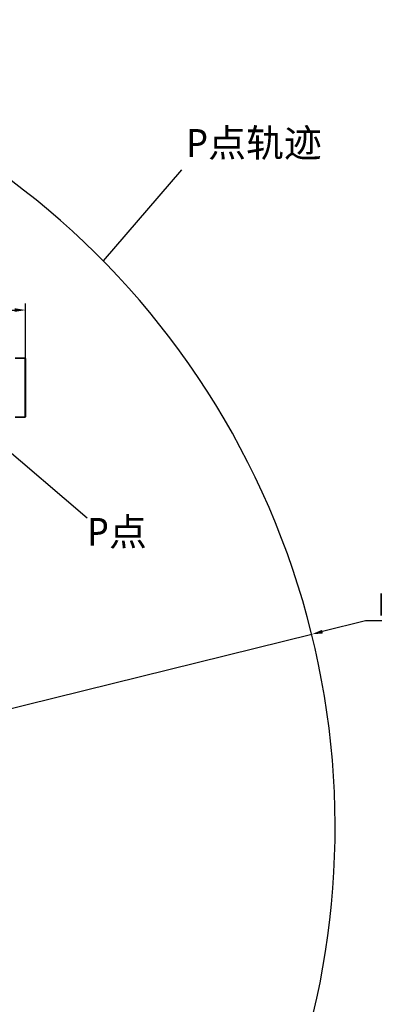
# Model space of a CAD drawing. Header units: millimetres. Extents: x -7686 to -856, y -458 to 6140.
# Tile 59 of 102: x -5311 to -4928, y 3407 to 4471. Entities that reach past the tile are written whole.
import ezdxf

# ---------------------------------------------------------------- set-up
doc = ezdxf.new("R2010")
doc.units = ezdxf.units.MM
doc.header["$LTSCALE"] = 5
doc.header["$PDSIZE"] = -1
doc.linetypes.add('CENTER', pattern=[10.16, 6.35, -1.27, 1.27, -1.27])
doc.dimstyles.new('本体 安装', dxfattribs={"dimtxt": 24, "dimasz": 12, "dimexe": 7, "dimexo": 0.625, "dimtad": 1, "dimtoh": 1, "dimtxsty": 'Standard', "dimcen": 2.5, "dimclrd": 1, "dimclre": 1, "dimclrt": 4, "dimadec": 0, "dimazin": 0, "dimtfac": 1, "dimtmove": 0, "dimatfit": 3, "dimfxl": 1, "dimarcsym": 0})

# ---------------------------------------------------------------- blocks, each defined once
blk = doc.blocks.new('*D79')
at = {"color": 1, "linetype": 'ByBlock', "lineweight": -2, "transparency": 16777216}
for p, q in [((-5402.7, 4073.9), (-5402.7, 4164)), ((-5304.7, 4073.9), (-5304.7, 4164)), ((-5390.7, 4157), (-5316.7, 4157))]:
    blk.add_line(p, q, dxfattribs=at)
at = {"color": 1, "linetype": 'ByBlock', "transparency": 16777216}
for points in [[(-5390.7, 4159), (-5390.7, 4155), (-5402.7, 4157)], [(-5316.7, 4159), (-5316.7, 4155), (-5304.7, 4157)]]:
    blk.add_solid(points, dxfattribs=at)
at = {"layer": 'Defpoints', "color": 0, "linetype": 'ByBlock', "transparency": 16777216}
for p in [(-5304.7, 4157), (-5402.7, 4073.3), (-5304.7, 4073.3)]:
    blk.add_point(p, dxfattribs=at)
at = {"color": 4, "linetype": 'ByBlock', "transparency": 16777216, "insert": (-5353.7, 4169.6), "char_height": 24, "attachment_point": 5, "rotation": 359.9963}
blk.add_mtext('98', dxfattribs=at)
blk = doc.blocks.new('*D89')
at = {"color": 1, "linetype": 'ByBlock', "lineweight": -2, "transparency": 16777216}
for p, q in [((-4937.4, 3821.3), (-4984.1, 3809.8)), ((-4812.8, 3821.3), (-4937.4, 3821.3)), ((-5842.7, 3598.3), (-4995.7, 3806.9))]:
    blk.add_line(p, q, dxfattribs=at)
at = {"color": 1, "linetype": 'ByBlock', "transparency": 16777216}
blk.add_solid([(-4984.6, 3811.7), (-4983.6, 3807.8), (-4995.7, 3806.9)], dxfattribs=at)
at = {"layer": 'Defpoints', "color": 0, "linetype": 'ByBlock', "transparency": 16777216}
for p in [(-4995.7, 3806.9), (-5842.7, 3598.3)]:
    blk.add_point(p, dxfattribs=at)
at = {"color": 4, "linetype": 'ByBlock', "transparency": 16777216, "insert": (-4874.8, 3835.9), "char_height": 24, "attachment_point": 5}
blk.add_mtext('R872,3', dxfattribs=at)

msp = doc.modelspace()

# ---------------------------------------------------------------- linework, layer by layer
at = {"color": 1}
for p, q in [((-5136.351, 4308.406), (-5221.108, 4210.231)), ((-5402.71, 4073.258), (-5238.304, 3932.572))]:
    msp.add_line(p, q, dxfattribs=at)
at = {"linetype": 'Continuous', "lineweight": 35}
for p, q in [((-5305.21, 4105.225), (-5316.21, 4105.225)), ((-5305.21, 4041.258), (-5305.21, 4105.225)), ((-5305.21, 4105.225), (-5304.71, 4104.745)), ((-5304.71, 4104.745), (-5304.71, 4041.758)), ((-5316.21, 4041.258), (-5305.21, 4041.258)), ((-5305.21, 4041.258), (-5304.71, 4041.758))]:
    msp.add_line(p, q, dxfattribs=at)
at = {"color": 241, "linetype": 'CENTER', "true_color": 0xf7abae}
msp.add_line((-5238.304, 3932.572), (-5238.304, 3932.572), dxfattribs=at)
at = {"color": 4, "linetype": 'ByBlock'}
msp.add_arc((-5842.71, 3598.258), 872.295, 310, 170, dxfattribs=at)

# ---------------------------------------------------------------- texts
at = {"color": 241, "linetype": 'CENTER', "true_color": 0xf7abae, "char_height": 30, "attachment_point": 1}
for s, insert in [('{\\fMicrosoft YaHei|b0|i0|c134|p34;\\C1;P点轨迹}', (-5131.199, 4352.445)), ('{\\fMicrosoft YaHei|b0|i0|c134|p34;\\C1;P点}', (-5238.304, 3932.572))]:
    msp.add_mtext_dynamic_manual_height_columns(s, width=195.74544, gutter_width=21.167, heights=[0], dxfattribs=dict(at, insert=insert))

# ---------------------------------------------------------------- dimensions: what is measured, and where the dimension line sits
at = {"color": 4, "linetype": 'ByBlock'}
dim = msp.add_aligned_dim(p1=(-5402.71, 4073.258), p2=(-5304.71, 4073.252), distance=83.714, dimstyle='本体 安装', dxfattribs=at)
dim.commit()
dim.dimension.update_dxf_attribs({"geometry": '*D79', "text_midpoint": (-5353.703, 4169.594)})
dim = msp.add_radius_dim(center=(-5842.71, 3598.258), mpoint=(-4995.736, 3806.907), dimstyle='本体 安装', dxfattribs=at)
dim.commit()
dim.dimension.update_dxf_attribs({"geometry": '*D89', "text_midpoint": (-4937.384, 3821.282), "dimtype": 164})

doc.saveas('drawing.dxf')
